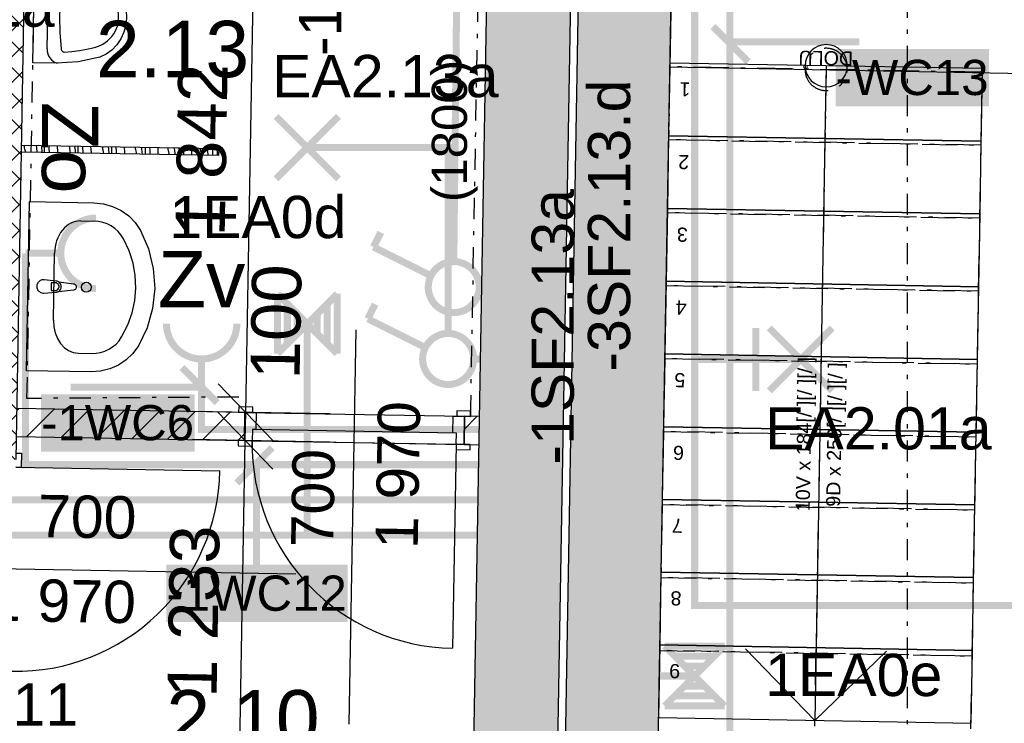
# Model space of a CAD drawing. Extents: x -12025 to 39812, y -30157 to 12.
# Tile 17 of 59: x 14479 to 17974, y -16043 to -13546. Entities that reach past the tile are written whole.
import ezdxf
from ezdxf.enums import TextEntityAlignment as Align

# ---------------------------------------------------------------- set-up
doc = ezdxf.new("R2010")
doc.units = 0
doc.header["$MEASUREMENT"] = 0
doc.linetypes.add('Čerchovaná M', pattern=[225, 125, -42.5, 15, -42.5])
doc.linetypes.add('Čerchovaná S', pattern=[175, 75, -42.5, 15, -42.5])
for name, color, linetype in [('0 (Pozadí)', 254, 'Continuous'), ('OÚ Dukovany nouzové osvětlení', 36, 'Continuous'), ('OÚ Dukovany půdorys kóty 2NP', 7, 'Continuous'), ('OÚ Dukovany půdorys podklad 2NP', 7, 'Continuous'), ('OÚ Dukovany světla', 132, 'Continuous'), ('OÚ Dukovany VZDUCHOTECHNIKA', 7, 'Continuous'), ('OÚ Dukovany zásuvky', 92, 'Continuous'), ('Zakladni', 7, 'Continuous')]:
    doc.layers.add(name, color=color, linetype=linetype)
doc.styles.add('Arial', font='txt')
doc.styles.add('Arial_B', font='txt')
pattern_1 = [(45, (0, 0), (-63.6396, 63.6396), [])]

# ---------------------------------------------------------------- blocks, each defined once
blk = doc.blocks.new('Jednopólový vypínač (10)')
at = {"color": 0, "linetype": 'Continuous', "const_width": 25}
for points in [[(-284.9, 142.4), (-259, 194.2)], [(-284.9, 142.4), (-77.7, 38.8)]]:
    blk.add_lwpolyline(points, dxfattribs=at)
for points in [[(0, 90.6, 0.414214), (-90.6, 0)], [(90.6, 0, 0.414214), (0, 90.6)], [(-90.6, 0, 0.414214), (0, -90.6)], [(0, -90.6, 0.414214), (90.6, 0)]]:
    blk.add_lwpolyline(points, format="xyb", dxfattribs=at)
at = {"color": 0, "linetype": 'Continuous', "style": 'Arial'}
blk.add_text('-1SF2.13a', height=150, rotation=90, dxfattribs=at).set_placement((446.1, -375))
blk = doc.blocks.new('Jednopólový vypínač (11)')
at = {"color": 0, "linetype": 'Continuous', "const_width": 25}
for points in [[(142.4, 284.9), (38.8, 77.7)], [(142.4, 284.9), (194.2, 259)]]:
    blk.add_lwpolyline(points, dxfattribs=at)
for points in [[(0, 90.6, 0.414214), (-90.6, 0)], [(90.6, 0, 0.414214), (0, 90.6)], [(-90.6, 0, 0.414214), (0, -90.6)], [(0, -90.6, 0.414214), (90.6, 0)]]:
    blk.add_lwpolyline(points, format="xyb", dxfattribs=at)
at = {"color": 0, "linetype": 'Continuous', "style": 'Arial'}
blk.add_text('-1SF2.13b', height=150, rotation=90, dxfattribs=at).set_placement((371.1, -800))
blk = doc.blocks.new('Jednopólový vypínač (12)')
at = {"color": 0, "linetype": 'Continuous', "const_width": 25}
for points in [[(0, 90.6, 0.414214), (-90.6, 0)], [(90.6, 0, 0.414214), (0, 90.6)], [(-90.6, 0, 0.414214), (0, -90.6)], [(0, -90.6, 0.414214), (90.6, 0)]]:
    blk.add_lwpolyline(points, format="xyb", dxfattribs=at)
for points in [[(284.9, -142.4), (77.7, -38.8)], [(284.9, -142.4), (259, -194.2)]]:
    blk.add_lwpolyline(points, dxfattribs=at)
at = {"color": 0, "linetype": 'Continuous', "style": 'Arial'}
blk.add_text('-1SF2.12a', height=150, dxfattribs=at).set_placement((125, -71.1))
blk = doc.blocks.new('Jednopólový vypínač (14)')
at = {"color": 0, "linetype": 'Continuous', "const_width": 25}
for points in [[(142.4, 284.9), (38.8, 77.7)], [(142.4, 284.9), (194.2, 259)]]:
    blk.add_lwpolyline(points, dxfattribs=at)
for points in [[(0, 90.6, 0.414214), (-90.6, 0)], [(90.6, 0, 0.414214), (0, 90.6)], [(-90.6, 0, 0.414214), (0, -90.6)], [(0, -90.6, 0.414214), (90.6, 0)]]:
    blk.add_lwpolyline(points, format="xyb", dxfattribs=at)
at = {"color": 0, "linetype": 'Continuous', "style": 'Arial'}
blk.add_text('-1SF2.11', height=150, dxfattribs=at).set_placement((-175, -301.1))
blk = doc.blocks.new('Zásuvka (27)')
at = {"color": 0, "linetype": 'Continuous', "const_width": 25}
for points in [[(-125, 0, -0.414214), (0, 125)], [(0, -125, -0.414214), (-125, 0)]]:
    blk.add_lwpolyline(points, format="xyb", dxfattribs=at)
blk.add_lwpolyline([(-250, 0), (-125, 0)], dxfattribs=at)
at = {"color": 0, "linetype": 'Continuous', "style": 'Arial'}
blk.add_text('Zo', height=200, rotation=270, dxfattribs=at).set_placement((-191.9, 375), align=Align.CENTER)
blk = doc.blocks.new('Zásuvka (30)')
at = {"color": 0, "linetype": 'Continuous', "const_width": 25}
for points in [[(0, -125, -0.414214), (-125, 0)], [(125, 0, -0.414214), (0, -125)]]:
    blk.add_lwpolyline(points, format="xyb", dxfattribs=at)
blk.add_lwpolyline([(0, -250), (0, -125)], dxfattribs=at)
at = {"color": 0, "linetype": 'Continuous', "style": 'Arial'}
blk.add_text('Zv', height=200, dxfattribs=at).set_placement((0, 58.1), align=Align.CENTER)
blk = doc.blocks.new('Svítidlo pro nouzové osvětlení')
at = {"color": 0, "linetype": 'Continuous', "const_width": 25}
for points in [[(-106.2, 106.2), (106.2, 106.2)], [(-106.2, 106.2), (106.2, -106.2)], [(106.2, 106.2), (-106.2, -106.2)], [(-70.8, 70.8), (70.8, 70.8)], [(-35.4, 35.4), (35.4, 35.4)], [(-212.5, 0), (0, 0)], [(-35.4, -35.4), (35.4, -35.4)], [(-70.8, -70.8), (70.8, -70.8)], [(-106.2, -106.2), (106.2, -106.2)]]:
    blk.add_lwpolyline(points, dxfattribs=at)
at = {"color": 0, "linetype": 'Continuous', "style": 'Arial'}
blk.add_text('1EA0e', height=150, dxfattribs=at).set_placement((250, -71.1))
blk = doc.blocks.new('(12)')
at = {"color": 7, "linetype": 'Continuous', "const_width": 25}
for points in [[(-520, 0), (-395, -125)], [(-460, -55), (0, -55)]]:
    blk.add_lwpolyline(points, dxfattribs=at)
at = {"layer": '0 (Pozadí)', "linetype": 'Continuous'}
blk.add_solid([(-85, -80), (460.1, -80), (-85, -283.5), (460.1, -283.5)], dxfattribs=at)
at = {"color": 7, "linetype": 'Continuous', "style": 'Arial_B'}
blk.add_text('-WC13', height=125, dxfattribs=at).set_placement((-85, -243.5))
blk = doc.blocks.new('(22)')
at = {"color": 7, "linetype": 'Continuous', "const_width": 25}
for points in [[(520, 0), (395, 125)], [(460, 55), (0, 55)]]:
    blk.add_lwpolyline(points, dxfattribs=at)
at = {"layer": '0 (Pozadí)', "linetype": 'Continuous'}
blk.add_solid([(-105, 30), (440.1, 30), (-105, -173.5), (440.1, -173.5)], dxfattribs=at)
at = {"color": 7, "linetype": 'Continuous', "style": 'Arial_B'}
blk.add_text('-1WC6', height=125, dxfattribs=at).set_placement((-105, -133.5))
blk = doc.blocks.new('(30)')
at = {"color": 7, "linetype": 'Continuous', "const_width": 25}
for points in [[(0, 520), (-125, 395)], [(-55, 460), (-55, 0)]]:
    blk.add_lwpolyline(points, dxfattribs=at)
at = {"layer": '0 (Pozadí)', "linetype": 'Continuous'}
blk.add_solid([(-375.1, 105), (268.1, 105), (-375.1, -98.5), (268.1, -98.5)], dxfattribs=at)
at = {"color": 7, "linetype": 'Continuous', "style": 'Arial_B'}
blk.add_text('-1WC12', height=125, dxfattribs=at).set_placement((-375.1, -58.5))
blk = doc.blocks.new('P_zarovvkove_svitidlo_nastenne (3)')
at = {"color": 0, "linetype": 'Continuous', "const_width": 25}
for points in [[(-157.6, 110), (-157.6, -113.3)], [(-110, 110), (113.3, -113.3)], [(113.3, 110), (-110, -113.3)], [(-221.7, -1.6), (1.6, -1.6)]]:
    blk.add_lwpolyline(points, dxfattribs=at)
at = {"color": 0, "linetype": 'Continuous', "style": 'Arial'}
blk.add_text('EA2.01a', height=150, dxfattribs=at).set_placement((-125, -321.1))
blk = doc.blocks.new('Svítidlo pro nouzové osvětlení (11)')
at = {"color": 0, "linetype": 'Continuous', "const_width": 25}
for points in [[(-106.2, -106.2), (-106.2, 106.2)], [(-106.2, -106.2), (106.2, 106.2)], [(-106.2, 106.2), (106.2, -106.2)], [(106.2, -106.2), (106.2, 106.2)], [(-70.8, -70.8), (-70.8, 70.8)], [(70.8, -70.8), (70.8, 70.8)], [(-35.4, -35.4), (-35.4, 35.4)], [(35.4, -35.4), (35.4, 35.4)], [(0, -212.5), (0, 0)]]:
    blk.add_lwpolyline(points, dxfattribs=at)
at = {"color": 0, "linetype": 'Continuous', "style": 'Arial'}
blk.add_text('1EA0d', height=150, dxfattribs=at).set_placement((-490, 303.9))
blk = doc.blocks.new('Jednopólový vypínač (19)')
at = {"color": 0, "linetype": 'Continuous', "const_width": 25}
for points in [[(-284.9, 142.4), (-259, 194.2)], [(-284.9, 142.4), (-77.7, 38.8)]]:
    blk.add_lwpolyline(points, dxfattribs=at)
for points in [[(0, 90.6, 0.414214), (-90.6, 0)], [(90.6, 0, 0.414214), (0, 90.6)], [(-90.6, 0, 0.414214), (0, -90.6)], [(0, -90.6, 0.414214), (90.6, 0)]]:
    blk.add_lwpolyline(points, format="xyb", dxfattribs=at)
at = {"color": 0, "linetype": 'Continuous', "style": 'Arial'}
blk.add_text('-3SF2.13.d', height=150, rotation=90, dxfattribs=at).set_placement((626.1, -300))
blk = doc.blocks.new('P_zarovkove_svitidlo (30)')
at = {"color": 0, "linetype": 'Continuous', "const_width": 25}
for points in [[(111, -111), (-111, 111)], [(-111, -111), (111, 111)]]:
    blk.add_lwpolyline(points, dxfattribs=at)
at = {"color": 0, "linetype": 'Continuous', "style": 'Arial'}
blk.add_text('EA2.13a', height=150, dxfattribs=at).set_placement((-125, 178.9))

msp = doc.modelspace()

# ---------------------------------------------------------------- hatches: boundary and pattern name
at = {"layer": 'OÚ Dukovany půdorys podklad 2NP', "linetype": 'Continuous'}
h = msp.add_hatch(dxfattribs=at)
h.set_pattern_fill('ZDIVO___TVÁRNICE_01', color=21, style=0, pattern_type=2)
h.set_pattern_definition([(45, (0, 0), (-45.96194, 45.96194), []), (135, (0, 0), (45.96194, 45.96194), [])])
edge = h.paths.add_edge_path()
edge.add_spline(control_points=[(14371.7, -11956.1), (14371.7, -11956.1), (14316.3, -15103.7), (14316.3, -15103.7)], knot_values=[0, 0, 0, 0, 1, 1, 1, 1], degree=3, periodic=0)
edge.add_spline(control_points=[(14316.3, -15103.7), (14316.3, -15103.7), (14466.3, -15106.3), (14466.3, -15106.3)], knot_values=[0, 0, 0, 0, 1, 1, 1, 1], degree=3, periodic=0)
edge.add_spline(control_points=[(14466.3, -15106.3), (14466.3, -15106.3), (14521.5, -11971.3), (14521.5, -11971.3)], knot_values=[0, 0, 0, 0, 1, 1, 1, 1], degree=3, periodic=0)
edge.add_spline(control_points=[(14521.5, -11971.3), (14521.5, -11971.3), (14371.7, -11956.1), (14371.7, -11956.1)], knot_values=[0, 0, 0, 0, 1, 1, 1, 1], degree=3, periodic=0)
edge.add_spline(control_points=[(14371.7, -11956.1), (14371.7, -11956.1), (14371.7, -11956.1), (14371.7, -11956.1)], knot_values=[0, 0, 0, 0, 1, 1, 1, 1], degree=3, periodic=0)
msp.add_hatch(color=254, dxfattribs=at).paths.add_polyline_path([(16481.8, -12295.5), (16405.7, -16647.1), (16620.7, -16650.8), (16735.7, -16652.8), (16811.3, -12328.5)])
h = msp.add_hatch(dxfattribs=at)
h.set_pattern_fill('ZDIVO___LEHČENÉ_TVÁRNICE', color=21, style=0, pattern_type=2)
h.set_pattern_definition(pattern_1)
edge = h.paths.add_edge_path()
edge.add_spline(control_points=[(14469.5, -14925.2), (14469.5, -14925.2), (14467.7, -15025.2), (14467.7, -15025.2)], knot_values=[0, 0, 0, 0, 1, 1, 1, 1], degree=3, periodic=0)
edge.add_spline(control_points=[(14467.7, -15025.2), (14467.7, -15025.2), (15276.6, -15039.4), (15276.6, -15039.4)], knot_values=[0, 0, 0, 0, 1, 1, 1, 1], degree=3, periodic=0)
edge.add_spline(control_points=[(15276.6, -15039.4), (15276.6, -15039.4), (15278.4, -14939.4), (15278.4, -14939.4)], knot_values=[0, 0, 0, 0, 1, 1, 1, 1], degree=3, periodic=0)
edge.add_spline(control_points=[(15278.4, -14939.4), (15278.4, -14939.4), (14469.5, -14925.2), (14469.5, -14925.2)], knot_values=[0, 0, 0, 0, 1, 1, 1, 1], degree=3, periodic=0)
edge.add_spline(control_points=[(14469.5, -14925.2), (14469.5, -14925.2), (14469.5, -14925.2), (14469.5, -14925.2)], knot_values=[0, 0, 0, 0, 1, 1, 1, 1], degree=3, periodic=0)
h = msp.add_hatch(dxfattribs=at)
h.set_pattern_fill('ZDIVO___LEHČENÉ_TVÁRNICE', color=21, style=0, pattern_type=2)
h.set_pattern_definition(pattern_1)
edge = h.paths.add_edge_path()
edge.add_spline(control_points=[(16056.5, -15053.2), (16056.5, -15053.2), (16108.2, -15054.1), (16108.2, -15054.1)], knot_values=[0, 0, 0, 0, 1, 1, 1, 1], degree=3, periodic=0)
edge.add_spline(control_points=[(16108.2, -15054.1), (16108.2, -15054.1), (16109.9, -14954.1), (16109.9, -14954.1)], knot_values=[0, 0, 0, 0, 1, 1, 1, 1], degree=3, periodic=0)
edge.add_spline(control_points=[(16109.9, -14954.1), (16109.9, -14954.1), (16058.3, -14953.2), (16058.3, -14953.2)], knot_values=[0, 0, 0, 0, 1, 1, 1, 1], degree=3, periodic=0)
edge.add_spline(control_points=[(16058.3, -14953.2), (16058.3, -14953.2), (16056.5, -15053.2), (16056.5, -15053.2)], knot_values=[0, 0, 0, 0, 1, 1, 1, 1], degree=3, periodic=0)
edge.add_spline(control_points=[(16056.5, -15053.2), (16056.5, -15053.2), (16056.5, -15053.2), (16056.5, -15053.2)], knot_values=[0, 0, 0, 0, 1, 1, 1, 1], degree=3, periodic=0)

# ---------------------------------------------------------------- linework, layer by layer
at = {"layer": 'OÚ Dukovany nouzové osvětlení', "linetype": 'Continuous', "const_width": 25}
for points in [[(16662.5, -15875), (16750, -12250), (18625, -12440), (18625, -12662.5)], [(15500, -14837.5), (15500, -15375), (14087.5, -15375)], [(16337.5, -17125), (16375, -17125), (16375, -16250), (16125, -16250), (16125, -15375), (15500, -15375), (15500, -14837.5)], [(16662.5, -15875), (16662.5, -17625)]]:
    msp.add_lwpolyline(points, dxfattribs=at)
at = {"layer": 'OÚ Dukovany půdorys kóty 2NP', "color": 1, "linetype": 'Continuous'}
for p, q in [((15281.6, -14939.5), (15314, -13097.5)), ((15281.6, -14939.5), (15314, -13097.5)), ((15281.6, -14939.5), (15314, -13097.5)), ((15649, -16046.1), (15673.6, -14646.4)), ((15183.3, -14837.8), (15379.8, -15041.2)), ((15183.3, -14837.8), (15379.8, -15041.2)), ((15183.3, -14837.8), (15379.8, -15041.2)), ((15581.5, -14944.8), (15094.1, -14936.2)), ((15581.5, -14944.8), (15094.1, -14936.2)), ((15378, -15141.2), (15181.6, -14937.7)), ((15378, -15141.2), (15181.6, -14937.7)), ((15378, -15141.2), (15181.6, -14937.7)), ((15279.8, -15039.5), (15281.6, -14939.5)), ((15279.8, -15039.5), (15281.6, -14939.5)), ((15579.8, -15044.8), (15092.3, -15036.2)), ((15579.8, -15044.8), (15092.3, -15036.2)), ((15258.1, -16271.8), (15279.8, -15039.5)), ((15459.2, -15513.9), (14009.5, -15488.3))]:
    msp.add_line(p, q, dxfattribs=at)
at = {"layer": 'OÚ Dukovany půdorys podklad 2NP', "color": 154, "linetype": 'Čerchovaná S'}
msp.add_line((17630.5, -25788.9), (17630.5, -1622.9), dxfattribs=at)
at = {"layer": 'OÚ Dukovany půdorys podklad 2NP', "color": 1, "linetype": 'Continuous'}
for p, q in [((14466.3, -15106.3), (14521.5, -11971.3)), ((14576.5, -13649.5), (14580.6, -13419.7)), ((14495, -13993.4), (14494.6, -13990.9)), ((14495.7, -13997.3), (14495, -13993.4)), ((14496.6, -14001.1), (14495.7, -13997.3)), ((14497.6, -14005), (14496.6, -14001.1)), ((14498.7, -14008.7), (14497.6, -14005)), ((14500.8, -14016), (14498.7, -14008.7)), ((14537.7, -13991.7), (14539.7, -14013.2)), ((14539.7, -14013.2), (14539.8, -14016.7)), ((14557.6, -13992.9), (14557.5, -13992)), ((14558, -13998.3), (14557.6, -13992.9)), ((14558.3, -14003.7), (14558, -13998.3)), ((14558.5, -14009), (14558.3, -14003.7)), ((14558.6, -14014.4), (14558.5, -14009)), ((14558.6, -14017), (14558.6, -14014.4)), ((14567.5, -14017.2), (14566.7, -13992.2)), ((14584.1, -14001.7), (14583.7, -13992.5)), ((14585, -14017.5), (14584.1, -14001.7)), ((14613.5, -13998.9), (14613.1, -13993)), ((14613.7, -14002.8), (14613.5, -13998.9)), ((14614, -14006.7), (14613.7, -14002.8)), ((14614.5, -14010.7), (14614, -14006.7)), ((14615, -14014.6), (14614.5, -14010.7)), ((14655.3, -13993.7), (14657.6, -14010.9)), ((14657.6, -14010.9), (14658.3, -14018.8)), ((14675.1, -13994.1), (14675.5, -13998.1)), ((14676.4, -14003.4), (14675.5, -13998.1)), ((14677.1, -14008.8), (14676.4, -14003.4)), ((14677.6, -14014.1), (14677.1, -14008.8)), ((14678.1, -14019.2), (14677.6, -14014.1)), ((14686.7, -14012.8), (14686.3, -13994.3)), ((14686.9, -14019.3), (14686.7, -14012.8)), ((14704, -14019.6), (14702.8, -13994.6)), ((14732.6, -14006.8), (14731.9, -13995.1)), ((14733.6, -14020), (14732.6, -14006.8)), ((14772.1, -13995.8), (14774.5, -14008.8)), ((14774.5, -14008.8), (14776.1, -14020.9)), ((14792.9, -13996.2), (14794.3, -14007.1)), ((14794.3, -14007.1), (14795.6, -14019.3)), ((14805.9, -13999.1), (14805.9, -13996.4)), ((14806.5, -14021.4), (14805.9, -13999.1)), ((14822.9, -14015.5), (14822.2, -13996.7)), ((14851.1, -14001.3), (14850.9, -13997.2)), ((14851.9, -14014.6), (14851.1, -14001.3)), ((14888.3, -13997.9), (14890.4, -14006.8)), ((14890.4, -14006.8), (14893.3, -14022.9)), ((14910.2, -13998.2), (14911.1, -14003.9)), ((14911.1, -14003.9), (14912.8, -14016.1)), ((14926, -14020.3), (14925.6, -13998.5)), ((14941.9, -14008.1), (14941.7, -13998.8)), ((14942.5, -14023.8), (14941.9, -14008.1)), ((14970.6, -14009.2), (14970.2, -13999.3)), ((14971.2, -14022.5), (14970.6, -14009.2)), ((15003.8, -13999.9), (15005.2, -14005)), ((15005.2, -14005), (15009.8, -14025)), ((15027, -14000.3), (15027.1, -14000.9)), ((15027.1, -14000.9), (15029.2, -14013)), ((15029.2, -14013), (15031.2, -14025.1)), ((15045.2, -14001.8), (15045.2, -14000.6)), ((15045.5, -14006.5), (15045.2, -14001.8)), ((15045.8, -14025.6), (15045.5, -14006.5)), ((15061.9, -14025.9), (15061.3, -14000.9)), ((15089.6, -14003.7), (15089.6, -14001.4)), ((15090.1, -14017.1), (15089.6, -14003.7)), ((15118.5, -14001.9), (15119.1, -14003.5)), ((15119.1, -14003.5), (15125.3, -14026.2)), ((15143.3, -14002.3), (15144.9, -14010)), ((15144.9, -14010), (15147.2, -14022.1)), ((15164.4, -14004.3), (15164.3, -14002.7)), ((15164.6, -14009), (15164.4, -14004.3)), ((15164.8, -14013.7), (15164.6, -14009)), ((15165.1, -14018.3), (15164.8, -14013.7)), ((15181.4, -14021.9), (15181.2, -14003)), ((14615.7, -14018.1), (14615, -14014.6)), ((14733.6, -14020.1), (14733.6, -14020)), ((14795.9, -14021.2), (14795.6, -14019.3)), ((14823.2, -14021.7), (14822.9, -14015.5)), ((14852.4, -14022.2), (14851.9, -14014.6)), ((14912.8, -14016.1), (14913.7, -14023.3)), ((14926.1, -14023.5), (14926, -14020.3)), ((14971.3, -14024.3), (14971.2, -14022.5)), ((15031.2, -14025.1), (15031.2, -14025.4)), ((15090.5, -14026.4), (15090.1, -14017.1)), ((15125.3, -14026.2), (15125.5, -14027)), ((15147.2, -14022.1), (15148.1, -14027.4)), ((15165.3, -14023), (15165.1, -14018.3)), ((15165.5, -14027.7), (15165.3, -14023)), ((15165.5, -14027.7), (15165.5, -14027.7)), ((15181.5, -14028), (15181.4, -14021.9)), ((14695.9, -14260.1), (14741.7, -14260.9)), ((14598.7, -14612.1), (14602.9, -14374.5)), ((14566.2, -14467.7), (14608.1, -14472.4)), ((14590.9, -14479.5), (14590.5, -14506.7)), ((14605.8, -14479.8), (14590.9, -14479.5)), ((14617.6, -14475.8), (14670.4, -14483.4)), ((14607.4, -14514.4), (14565.4, -14517.6)), ((14590.5, -14506.7), (14605.3, -14506.9)), ((14670, -14505.6), (14616.9, -14511.3)), ((14687.6, -14729.6), (14733.4, -14730.4)), ((15256.7, -14920.1), (15256.4, -14939.1)), ((15306.7, -14920.9), (15256.7, -14920.1)), ((15306.4, -14939.9), (15306.7, -14920.9)), ((15278.4, -14939.4), (14469.5, -14925.2)), ((15278.4, -14939.4), (15256.4, -14939.1)), ((15256.4, -14939.1), (15306.4, -14939.9)), ((15278.4, -14939.4), (15256.4, -14939.1)), ((15278.4, -14939.4), (15256.4, -14939.1)), ((15276.6, -15039.4), (15278.4, -14939.4)), ((15276.6, -15039.4), (15278.4, -14939.4)), ((15276.6, -15039.4), (15278.4, -14939.4)), ((15276.6, -15039.4), (15278.4, -14939.4)), ((15278.4, -14939.4), (16058.3, -14953.2)), ((15278.4, -14939.4), (15318.4, -14940.1)), ((15318.4, -14940.1), (15317.3, -15000.1)), ((16017.2, -15012.5), (16018.3, -14952.5)), ((16018.3, -14952.5), (16058.3, -14953.2)), ((16030.6, -14933.7), (16030.3, -14952.7)), ((16030.3, -14952.7), (16080.3, -14953.6)), ((16080.6, -14934.6), (16030.6, -14933.7)), ((16056.5, -15053.2), (16058.3, -14953.2)), ((16058.3, -14953.2), (16056.5, -15053.2)), ((16056.5, -15053.2), (16058.3, -14953.2)), ((16056.5, -15053.2), (16058.3, -14953.2)), ((16058.3, -14953.2), (16080.3, -14953.6)), ((16109.9, -14954.1), (16058.3, -14953.2)), ((16058.3, -14953.2), (16080.3, -14953.6)), ((16058.3, -14953.2), (16080.3, -14953.6)), ((16080.3, -14953.6), (16080.6, -14934.6)), ((14467.7, -15025.2), (15276.6, -15039.4)), ((15305.3, -14999.9), (15304.6, -15039.9)), ((15305.3, -14999.9), (15304.6, -15039.9)), ((15317.3, -15000.1), (15305.3, -14999.9)), ((16029.2, -15012.7), (15305.3, -14999.9)), ((16029.2, -15012.7), (16017.2, -15012.5)), ((16028.5, -15052.7), (16029.2, -15012.7)), ((16028.5, -15052.7), (16029.2, -15012.7)), ((15254.6, -15039), (15254.3, -15058)), ((15254.3, -15058), (15304.3, -15058.9)), ((15276.6, -15039.4), (15254.6, -15039)), ((15304.6, -15039.9), (15254.6, -15039)), ((15276.6, -15039.4), (15254.6, -15039)), ((15276.6, -15039.4), (15254.6, -15039)), ((15276.6, -15039.4), (16056.5, -15053.2)), ((15304.6, -15039.9), (15276.6, -15039.4)), ((15304.3, -15058.9), (15304.6, -15039.9)), ((15304.6, -15039.9), (16028.5, -15052.7)), ((16028.5, -15052.7), (16015.8, -15776.6)), ((16028.5, -15052.7), (16028.2, -15071.7)), ((16078.5, -15053.5), (16028.5, -15052.7)), ((16056.5, -15053.2), (16028.5, -15052.7)), ((16056.5, -15053.2), (16078.5, -15053.5)), ((16056.5, -15053.2), (16108.2, -15054.1)), ((16056.5, -15053.2), (16078.5, -15053.5)), ((16056.5, -15053.2), (16078.5, -15053.5)), ((16078.2, -15072.5), (16078.5, -15053.5)), ((14466.7, -15084.3), (14485.7, -15084.7)), ((14485.7, -15084.7), (14484.8, -15134.6)), ((16028.2, -15071.7), (16078.2, -15072.5)), ((14484.8, -15134.6), (14465.8, -15134.3)), ((14465.8, -15134.3), (15189.7, -15147.1))]:
    msp.add_line(p, q, dxfattribs=at)
at = {"layer": 'OÚ Dukovany půdorys podklad 2NP', "color": 7, "linetype": 'Continuous'}
for p, q in [((16159, -12137.2), (16086.7, -16286.4)), ((16386.6, -16291.6), (16458.5, -12167.5)), ((16481.8, -12295.5), (16405.7, -16647.1)), ((16735.7, -16652.8), (16811.3, -12328.5))]:
    msp.add_line(p, q, dxfattribs=at)
at = {"layer": 'OÚ Dukovany půdorys podklad 2NP', "color": 1, "linetype": 'Čerchovaná S'}
msp.add_line((16079.9, -14953.6), (16112.5, -13121.7), dxfattribs=at)
at = {"layer": 'OÚ Dukovany půdorys podklad 2NP', "color": 8, "linetype": 'Continuous'}
for p, q in [((16787.1, -13699.8), (16782.6, -13957.9)), ((17896.9, -13719.3), (16787.1, -13699.8)), ((17892.4, -13977.4), (17896.9, -13719.3)), ((16782.6, -13957.9), (16778, -14216)), ((16782.6, -13957.9), (17892.4, -13977.4)), ((17892.4, -13977.4), (16782.6, -13957.9)), ((17887.9, -14235.5), (17892.4, -13977.4)), ((16778, -14216), (16773.5, -14474.1)), ((16778, -14216), (17887.9, -14235.5)), ((17887.9, -14235.5), (16778, -14216)), ((17883.3, -14493.6), (17887.9, -14235.5)), ((16773.5, -14474.1), (16768.9, -14732.2)), ((16773.5, -14474.1), (17883.3, -14493.6)), ((17883.3, -14493.6), (16773.5, -14474.1)), ((17878.8, -14751.7), (17883.3, -14493.6)), ((16768.9, -14732.2), (16764.4, -14990.3)), ((16768.9, -14732.2), (17878.8, -14751.7)), ((17878.8, -14751.7), (16768.9, -14732.2)), ((17874.2, -15009.8), (17878.8, -14751.7)), ((16764.4, -14990.3), (16759.9, -15248.4)), ((16764.4, -14990.3), (17874.2, -15009.8)), ((17874.2, -15009.8), (16764.4, -14990.3)), ((17869.7, -15267.9), (17874.2, -15009.8)), ((16759.9, -15248.4), (16755.3, -15506.5)), ((16759.9, -15248.4), (17869.7, -15267.9)), ((17869.7, -15267.9), (16759.9, -15248.4)), ((17865.1, -15526), (17869.7, -15267.9)), ((16755.3, -15506.5), (16750.8, -15764.6)), ((16755.3, -15506.5), (17865.1, -15526)), ((17865.1, -15526), (16755.3, -15506.5)), ((17860.6, -15784.1), (17865.1, -15526)), ((16750.8, -15764.6), (16746.2, -16022.6)), ((16750.8, -15764.6), (17860.6, -15784.1)), ((17860.6, -15784.1), (16750.8, -15764.6)), ((17856, -16042.2), (17860.6, -15784.1)), ((16746.2, -16022.6), (17856, -16042.2))]:
    msp.add_line(p, q, dxfattribs=at)
at = {"layer": 'OÚ Dukovany půdorys podklad 2NP', "color": 8, "linetype": 'Čerchovaná M'}
for p, q in [((16786.9, -13712.8), (16782.3, -13971.7)), ((17896.7, -13732.3), (16786.9, -13712.8)), ((17341.8, -13722.5), (17337.2, -13981.5)), ((17341.8, -13722.5), (17337.2, -13981.5)), ((17892.1, -13991.3), (17896.7, -13732.3)), ((16782.3, -13971.7), (16777.8, -14230.7)), ((16782.3, -13971.7), (17892.1, -13991.3)), ((17892.1, -13991.3), (16782.3, -13971.7)), ((17337.2, -13981.5), (17300.7, -16053.2)), ((17337.2, -13981.5), (17300.7, -16053.2)), ((17887.6, -14250.2), (17892.1, -13991.3)), ((16777.8, -14230.7), (16773.2, -14489.6)), ((16777.8, -14230.7), (17887.6, -14250.2)), ((17887.6, -14250.2), (16777.8, -14230.7)), ((17883, -14509.2), (17887.6, -14250.2)), ((16773.2, -14489.6), (16768.6, -14748.6)), ((16773.2, -14489.6), (17883, -14509.2)), ((17883, -14509.2), (16773.2, -14489.6)), ((17878.5, -14768.1), (17883, -14509.2)), ((16768.6, -14748.6), (16764.1, -15007.6)), ((16768.6, -14748.6), (17878.5, -14768.1)), ((17878.5, -14768.1), (16768.6, -14748.6)), ((17873.9, -15027.1), (17878.5, -14768.1)), ((16764.1, -15007.6), (16759.5, -15266.5)), ((16764.1, -15007.6), (17873.9, -15027.1)), ((17873.9, -15027.1), (16764.1, -15007.6)), ((17869.3, -15286.1), (17873.9, -15027.1)), ((16759.5, -15266.5), (16755, -15525.5)), ((16759.5, -15266.5), (17869.3, -15286.1)), ((17869.3, -15286.1), (16759.5, -15266.5)), ((17864.8, -15545), (17869.3, -15286.1)), ((16755, -15525.5), (16750.4, -15784.4)), ((16755, -15525.5), (17864.8, -15545)), ((17864.8, -15545), (16755, -15525.5)), ((17860.2, -15804), (17864.8, -15545)), ((16750.4, -15784.4), (16745.8, -16043.4)), ((16750.4, -15784.4), (17860.2, -15804)), ((17860.2, -15804), (16750.4, -15784.4)), ((17855.7, -16062.9), (17860.2, -15804))]:
    msp.add_line(p, q, dxfattribs=at)
at = {"layer": 'OÚ Dukovany půdorys podklad 2NP', "color": 251, "linetype": 'Continuous'}
for p, q in [((17342, -13709.6), (17337.5, -13967.7)), ((17342, -13709.6), (17337.5, -13967.7)), ((17337.5, -13967.7), (17305.7, -15774.3)), ((17337.5, -13967.7), (17305.7, -15774.3)), ((17301.1, -16032.4), (17055.6, -15778.1)), ((17301.1, -16032.4), (17055.6, -15778.1)), ((17305.7, -15774.3), (17301.1, -16032.4)), ((17305.7, -15774.3), (17301.1, -16032.4)), ((17555.5, -15786.9), (17301.1, -16032.4)), ((17555.5, -15786.9), (17301.1, -16032.4))]:
    msp.add_line(p, q, dxfattribs=at)
msp.add_lwpolyline([(16786.9, -13712.9), (19186.1, -13758), (19206.9, -12574.3), (16811.2, -12333.9)], close=True, dxfattribs=at)
at = {"layer": 'OÚ Dukovany půdorys podklad 2NP', "color": 1, "linetype": 'Čerchovaná S'}
msp.add_lwpolyline([(15256.5, -14885.1), (14505.1, -14890), (14536.4, -13113.8), (15300.6, -13127.2)], dxfattribs=at)
at = {"layer": 'OÚ Dukovany půdorys podklad 2NP', "color": 1, "linetype": 'Continuous'}
for points in [[(14763.7, -13679), (14686.8, -13695.5), (14608.5, -13700.1), (14525.5, -13698.7), (14531.3, -13368.7), (14614.3, -13370.2), (14692.4, -13377.6), (14768.7, -13396.8), (14790.6, -13408.2), (14810.3, -13423.6), (14827.3, -13442.4), (14840.9, -13464.1), (14850.8, -13488), (14856.7, -13513.4), (14858.4, -13539.5), (14855.8, -13565.6), (14849, -13590.8), (14838.3, -13614.3), (14823.9, -13635.5), (14806.3, -13653.7), (14786, -13668.3)], [(15185.8, -14003.1), (15185.4, -14028.1), (14485.5, -14015.8), (14485.9, -13990.8)], [(14513.8, -14191.7), (14742.8, -14195.7), (14776.5, -14199.2), (14809, -14208.4), (14839.3, -14222.9), (14866.3, -14242.4), (14889.4, -14266.2), (14907.6, -14293.5), (14936.4, -14359.2), (14953.5, -14428.5), (14958.4, -14499.6), (14951, -14570.4), (14931.5, -14639.1), (14900.4, -14703.7), (14881.2, -14730.4), (14857.3, -14753.3), (14829.6, -14771.8), (14798.8, -14785.3), (14766, -14793.3), (14732.3, -14795.6), (14503.2, -14791.6)]]:
    msp.add_lwpolyline(points, close=True, dxfattribs=at)
at = {"layer": 'OÚ Dukovany půdorys podklad 2NP', "color": 1, "linetype": 'Continuous', "flags": 128}
for points in [[(14630.1, -13421.2), (14623.1, -13479.3), (14620.1, -13535.3), (14621.1, -13591.5), (14626.1, -13649.7), (14626.1, -13649.7)], [(14813.1, -13596.8), (14820.5, -13583), (14825.9, -13568.7), (14829.2, -13554), (14830.5, -13539), (14829.8, -13524.1), (14826.9, -13509.2), (14822.1, -13494.7), (14815.1, -13480.7), (14815.1, -13480.7)], [(14744.5, -13644.7), (14754.8, -13641.3), (14764.5, -13637.2), (14773.8, -13632.4), (14782.5, -13626.8), (14790.7, -13620.5), (14798.5, -13613.4), (14806, -13605.5), (14813.1, -13596.8), (14813.1, -13596.8)], [(14576.5, -13649.5), (14577.1, -13658.5), (14578.9, -13666.9), (14582, -13674.7), (14586.3, -13681.8), (14591.6, -13688.1), (14597.9, -13693.3), (14605, -13697.4), (14612.9, -13700.2), (14612.9, -13700.2)], [(14626.1, -13649.7), (14626.6, -13651.9), (14627.4, -13653.9), (14628.5, -13655.7), (14629.8, -13657.3), (14631.3, -13658.6), (14633.1, -13659.6), (14635, -13660.4), (14637, -13660.8), (14637, -13660.8)], [(14637, -13660.8), (14664.7, -13659), (14691.2, -13655.9), (14717.5, -13651.1), (14744.5, -13644.7), (14744.5, -13644.7)], [(14631, -14293), (14624.6, -14301.6), (14619, -14310.7), (14614.3, -14320.2), (14610.3, -14330.2), (14607.2, -14340.6), (14605, -14351.5), (14603.5, -14362.8), (14602.9, -14374.6), (14602.9, -14374.6)], [(14695.9, -14260.1), (14686.6, -14260.5), (14677.7, -14261.9), (14669.1, -14264.5), (14660.8, -14268), (14652.9, -14272.7), (14645.2, -14278.4), (14637.9, -14285.2), (14631, -14293), (14631, -14293)], [(14847.1, -14323.5), (14838.4, -14309.6), (14828.2, -14297.4), (14816.5, -14286.8), (14803.6, -14277.9), (14789.6, -14270.8), (14774.5, -14265.6), (14758.5, -14262.3), (14741.7, -14260.9), (14741.7, -14260.9)], [(14841, -14671.6), (14862.6, -14629.4), (14878.3, -14586.3), (14888, -14542.5), (14891.8, -14498.4), (14889.6, -14454.1), (14881.4, -14410), (14867.3, -14366.4), (14847.1, -14323.5), (14847.1, -14323.5)], [(14544.4, -14479.8), (14546.3, -14477), (14548.5, -14474.5), (14551, -14472.4), (14553.6, -14470.7), (14556.5, -14469.3), (14559.6, -14468.4), (14562.9, -14467.8), (14566.2, -14467.7), (14566.2, -14467.7)], [(14543.9, -14504.8), (14542.5, -14501.7), (14541.5, -14498.6), (14540.9, -14495.4), (14540.7, -14492.2), (14541, -14489), (14541.7, -14485.9), (14542.8, -14482.8), (14544.4, -14479.8), (14544.4, -14479.8)], [(14608.1, -14472.4), (14610.7, -14472.8), (14613.1, -14473.5), (14615.3, -14474.5), (14617.6, -14475.8), (14617.6, -14475.8)], [(14680, -14494.7), (14679.8, -14496.7), (14679.2, -14498.7), (14678.3, -14500.5), (14677.1, -14502), (14675.6, -14503.4), (14673.9, -14504.4), (14672, -14505.2), (14670, -14505.6), (14670, -14505.6)], [(14670.4, -14483.4), (14672.4, -14483.9), (14674.3, -14484.7), (14675.9, -14485.8), (14677.3, -14487.2), (14678.5, -14488.8), (14679.3, -14490.6), (14679.8, -14492.6), (14680, -14494.7), (14680, -14494.7)], [(14565.4, -14517.6), (14562, -14517.4), (14558.8, -14516.7), (14555.7, -14515.6), (14552.9, -14514.2), (14550.2, -14512.3), (14547.9, -14510.2), (14545.8, -14507.6), (14543.9, -14504.8), (14543.9, -14504.8)], [(14616.9, -14511.3), (14614.7, -14512.5), (14612.4, -14513.4), (14609.9, -14514.1), (14607.4, -14514.4), (14607.4, -14514.4)], [(14598.7, -14611.9), (14600.1, -14635.4), (14605.1, -14657.2), (14613.1, -14677.1), (14623.9, -14694.5), (14637.1, -14708.9), (14652.4, -14719.8), (14669.3, -14726.9), (14687.6, -14729.6), (14687.6, -14729.6)], [(14733.4, -14730.4), (14750.3, -14729.7), (14766.4, -14726.9), (14781.6, -14722.2), (14795.9, -14715.6), (14809.1, -14707.2), (14821.1, -14697), (14831.8, -14685.1), (14841, -14671.6), (14841, -14671.6)]]:
    msp.add_lwpolyline(points, dxfattribs=at)
at = {"layer": 'OÚ Dukovany půdorys podklad 2NP', "color": 1, "linetype": 'Continuous'}
msp.add_circle((14715.6, -14495.3), 17.5, dxfattribs=at)
at = {"layer": 'OÚ Dukovany půdorys podklad 2NP', "color": 8, "linetype": 'Čerchovaná M'}
for start, end in [(0, 180), (0, 180), (-180, 0), (-180, 0)]:
    msp.add_arc((17341.8, -13722.5), 75, start, end, dxfattribs=at)
at = {"layer": 'OÚ Dukovany půdorys podklad 2NP', "color": 251, "linetype": 'Continuous'}
for start, end in [(0, 180), (0, 180), (-180, 0), (-180, 0)]:
    msp.add_arc((17342, -13709.6), 75, start, end, dxfattribs=at)
at = {"layer": 'OÚ Dukovany půdorys podklad 2NP', "color": 1, "linetype": 'Continuous'}
for centre, radius, start, end in [((14605.6, -14493.3), 13.6, -91.0088, 88.9912), ((14605.8, -14493.4), 21.1, -58.2378, 56.2202), ((16028.5, -15052.7), 724, 178.9912, 268.9912), ((14465.8, -15134.3), 724, -91.0088, -1.0088)]:
    msp.add_arc(centre, radius, start, end, dxfattribs=at)
at = {"layer": 'OÚ Dukovany půdorys podklad 2NP', "color": 254, "linetype": 'Continuous'}
msp.add_solid([(16086.7, -16286.4), (16386.6, -16291.6), (16159, -12137.2), (16458.5, -12167.5)], dxfattribs=at)
at = {"layer": 'OÚ Dukovany světla', "linetype": 'Continuous', "const_width": 25}
for points in [[(17028.3, -14751.6), (16875, -14750), (16875, -12262.7), (18875, -12465)], [(16964.5, -16250), (17000, -16250), (17000, -12455), (17185.6, -12455)], [(16090.6, -14750), (16250, -14750), (16250, -13125), (15250, -13125), (15250, -12965.6)], [(16000, -14659.4), (16000, -14000), (15500, -14000)], [(17028.3, -14751.6), (16875, -14751.6), (16875, -15625), (19221.7, -15625), (19221.7, -14623.4)], [(16250, -15375), (16250, -14750), (16090.6, -14750)], [(16250, -16409.4), (16250, -15375), (14375, -15375), (14375, -15750), (14090.6, -15750)]]:
    msp.add_lwpolyline(points, dxfattribs=at)
at = {"layer": 'OÚ Dukovany VZDUCHOTECHNIKA', "linetype": 'Continuous', "const_width": 25}
msp.add_lwpolyline([(15035, -12960.6), (15035, -13040), (16035, -13040), (16020, -14404.4)], dxfattribs=at)
at = {"layer": 'OÚ Dukovany zásuvky', "linetype": 'Continuous', "const_width": 25}
for points in [[(16125, -15250), (14375, -15250), (14375, -12125), (14125, -12125)], [(16125, -15125), (14500, -15125), (14500, -14375)], [(15125, -14875), (15125, -15000), (16125, -15000), (16125, -16250), (16375, -16250), (16375, -17625)]]:
    msp.add_lwpolyline(points, dxfattribs=at)

# ---------------------------------------------------------------- block references
at = {"layer": 'OÚ Dukovany nouzové osvětlení', "linetype": 'Continuous'}
for name, p in [('Svítidlo pro nouzové osvětlení (11)', (15500, -14625)), ('Svítidlo pro nouzové osvětlení', (16875, -15875))]:
    msp.add_blockref(name, p, dxfattribs=at)
at = {"layer": 'OÚ Dukovany světla', "linetype": 'Continuous'}
for name, p in [('Jednopólový vypínač (11)', (15250, -12875)), ('Jednopólový vypínač (12)', (13500, -13500)), ('P_zarovkove_svitidlo (30)', (15500, -14000)), ('Jednopólový vypínač (10)', (16000, -14750)), ('P_zarovvkove_svitidlo_nastenne (3)', (17250, -14750)), ('Jednopólový vypínač (14)', (14000, -15750))]:
    msp.add_blockref(name, p, dxfattribs=at)
at = {"layer": 'OÚ Dukovany VZDUCHOTECHNIKA', "linetype": 'Continuous'}
msp.add_blockref('Jednopólový vypínač (19)', (16020, -14495), dxfattribs=at)
at = {"layer": 'OÚ Dukovany zásuvky', "linetype": 'Continuous'}
for name, p in [('Zásuvka (27)', (14750, -14375)), ('Zásuvka (30)', (15125, -14625))]:
    msp.add_blockref(name, p, dxfattribs=at)
at = {"layer": 'Zakladni', "color": 7, "linetype": 'Continuous'}
for name, p in [('(12)', (17460, -13570)), ('(22)', (14660, -14905)), ('(30)', (15375.1, -15585))]:
    msp.add_blockref(name, p, dxfattribs=at)

# ---------------------------------------------------------------- texts
at = {"layer": 'OÚ Dukovany půdorys kóty 2NP', "color": 1, "linetype": 'Continuous', "style": 'Arial'}
msp.add_text('(1800)', height=125, rotation=90, dxfattribs=at).set_placement((16066.9, -13940.9), align=Align.CENTER)
for s, p in [('1\xa0842', (15206.7, -14316.1)), ('100', (15472.6, -14823.7)), ('1\xa0233', (15177.9, -15953.3))]:
    msp.add_text(s, height=175, rotation=88.9912, dxfattribs=at).set_placement(p)
at = {"layer": 'OÚ Dukovany půdorys kóty 2NP', "color": 7, "linetype": 'Continuous', "style": 'Arial'}
for s, rotation, p in [('1\xa0970', 88.9912, (15891.9, -15425.2)), ('700', 88.9912, (15592, -15419.9)), ('700', 358.9912, (14542.9, -15381.6)), ('1\xa0970', 358.9912, (14366.2, -15678.5))]:
    msp.add_text(s, height=150, rotation=rotation, dxfattribs=at).set_placement(p)
at = {"layer": 'OÚ Dukovany půdorys podklad 2NP', "color": 251, "linetype": 'Continuous', "style": 'Arial'}
for s, p in [('DOLŮ', (17438, -13659.1)), ('1', (16860.4, -13768.5)), ('2', (16855.8, -14026.6)), ('3', (16851.3, -14284.3)), ('4', (16846.8, -14542.8)), ('5', (16842.2, -14800.5)), ('6', (16837.7, -15058.6)), ('7', (16833.1, -15317.1)), ('8', (16828.6, -15574.8)), ('9', (16824, -15832.9))]:
    msp.add_text(s, height=50, rotation=178.9912, dxfattribs=at).set_placement(p)
for s, p in [('10V x 184[/ ][/ ][/ ]', (17288.1, -15016.8)), ('9D x 259[/ ][/ ][/ ]', (17395.8, -15018.7))]:
    msp.add_text(s, height=50, rotation=88.9912, dxfattribs=at).set_placement(p, align=Align.CENTER)
at = {"layer": 'Zakladni', "color": 7, "linetype": 'Continuous', "style": 'Arial'}
for s, p in [('2.13', (14750, -13750)), ('2.10', (15000, -16125))]:
    msp.add_text(s, height=200, dxfattribs=at).set_placement(p)

doc.saveas('drawing.dxf')
